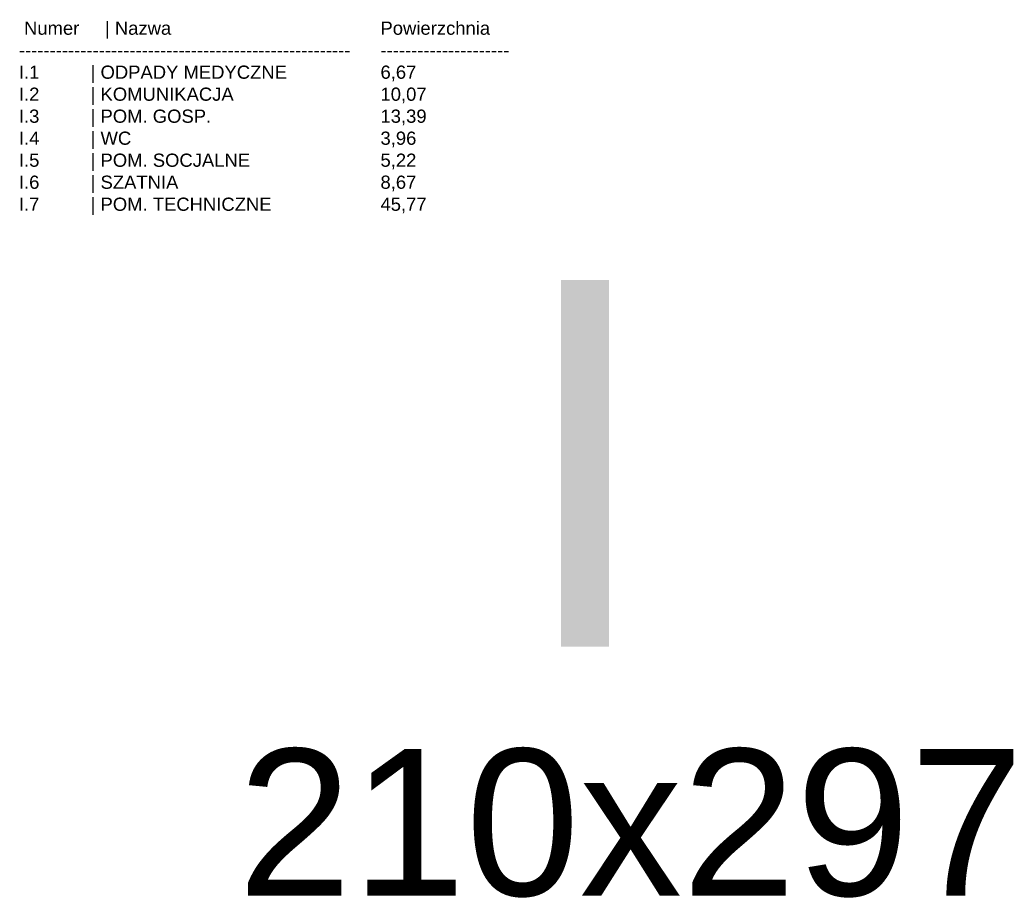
# Model space of a CAD drawing. Header units: millimetres. Extents: x 12683 to 90307, y 30842 to 62253.
# Tile 22 of 152: x 30897 to 32240, y 60713 to 61886. Entities that reach past the tile are written whole.
import ezdxf

# ---------------------------------------------------------------- set-up
doc = ezdxf.new("R2010")
doc.units = ezdxf.units.MM
doc.header["$LTSCALE"] = 0.6
doc.layers.add('zzz_podklady_opisy', color=252, linetype='Continuous', lineweight=15)
doc.layers.add('zzz_podklady_opisy_2', color=252, linetype='Continuous', lineweight=15)
doc.styles.add('GENERATED_STYLE_1', font='ARIAL.TTF')

msp = doc.modelspace()

# ---------------------------------------------------------------- texts
at = {"layer": 'zzz_podklady_opisy', "char_height": 18, "attachment_point": 1, "style": 'GENERATED_STYLE_1'}
for s, insert in [(' Numer     | Nazwa                  \\P------------------------------------------------------\\PI.1          | ODPADY MEDYCZNE             \\PI.2          | KOMUNIKACJA                   \\PI.3          | POM. GOSP.                      \\PI.4          | WC                            \\PI.5          | POM. SOCJALNE                  \\PI.6          | SZATNIA                       \\PI.7          | POM. TECHNICZNE              \\P', (30896.3, 61883.9)), ('Powierzchnia \\P---------------------\\P6,67\\P10,07\\P13,39\\P3,96\\P5,22\\P8,67\\P45,77\\P', (31389.4, 61883.9))]:
    msp.add_mtext(s, dxfattribs=dict(at, insert=insert))
at = {"layer": 'zzz_podklady_opisy_2', "attachment_point": 5, "style": 'GENERATED_STYLE_1'}
for s, insert, char_height in [('I', (31668.3, 61281.4), 500), ('210x297', (31730.8, 60790.7), 200)]:
    msp.add_mtext(s, dxfattribs=dict(at, insert=insert, char_height=char_height))

doc.saveas('drawing.dxf')
